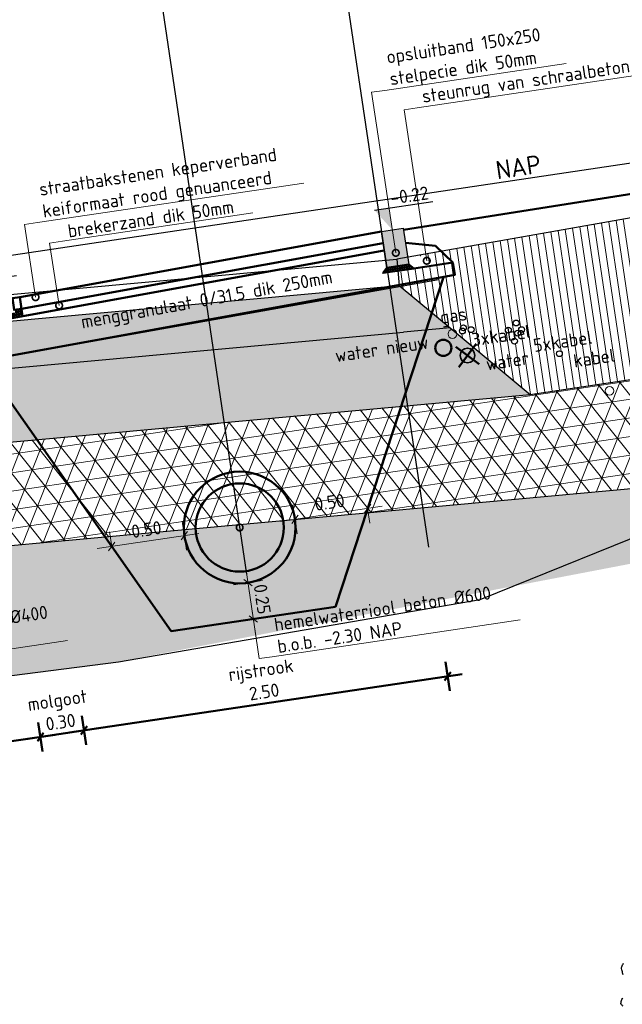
# Model space of a CAD drawing. Header units: metres. Extents: x 0 to 269924, y 0 to 933292.
# Tile 32 of 247: x 133875 to 133879, y 465810 to 465817. Entities that reach past the tile are written whole.
import ezdxf
from ezdxf import colors
from ezdxf.entities.mleader import LeaderData, LeaderLine
from ezdxf.lldxf.tags import DXFTag
from ezdxf.math import Vec2, Vec3

# ---------------------------------------------------------------- set-up
doc = ezdxf.new("R2010")
doc.units = ezdxf.units.M
doc.linetypes.add('AL-NAP_LIJN', pattern=[15.25, 12, -1.5, 0.25, -1.5])
doc.linetypes.add('RI-HWA', pattern=[7.4, 5, -2.4])
for name, color, linetype, lineweight, true_color in [('B-OI-KL-GAS_LD-G', 40, 'KL-GAS-LD-N', 18, 0xffbf00), ('B-OI-KL-WATER-G', 5, 'KL-WATER-N', 18, 0x0000ff), ('N-WE-KL-WATER-GD', 5, 'KL-WATER-N', 50, 0x0000ff), ('N-WE-RI-HWA-GD', 150, 'RI-HWA', 50, 0x007fff), ('V-OI-KL-WATER-G', 5, 'KL-WATER-V', 35, 0x0000ff), ('V-WE-KL-WATER-GD', 5, 'KL-WATER-V', 50, 0x0000ff)]:
    doc.layers.add(name, color=color, linetype=linetype, lineweight=lineweight, true_color=true_color)
for name, color, linetype, lineweight in [('B-WE-GR-BOOM-SD', 253, 'Continuous', 25), ('B-WE-GW-GROND-AD-50', 253, 'Continuous', 18), ('B-WE-KL-T18', 10, 'Continuous', 18), ('B-WE-MO-BODEM-AD-50', 253, 'Continuous', 18), ('B-WE-VH-VERHARDING-GD', 253, 'Continuous', 25), ('B-WE-VH-VERHARDING_FUNDERING-AD-50', 253, 'Continuous', 18), ('N-WE-GW-SLEUF-GD', 90, 'Continuous', 50), ('N-WE-KL-ET_LS_OV_LICHTMAST-S', 190, 'Continuous', 25), ('N-WE-RI-T18', 10, 'Continuous', 18), ('N-WE-VH-KANTOPSLUITING_OPSLUITBAND-SD', 150, 'Continuous', 25), ('N-WE-VH-M', 7, 'Continuous', 18), ('N-WE-VH-VERHARDING-GD', 7, 'Continuous', 50), ('N-WE-VH-VERHARDING-T18', 10, 'Continuous', 18), ('X-XX-AL-NAP-GD', 7, 'AL-NAP_LIJN', 25), ('X-XX-AL-NAP-T25', 7, 'Continuous', 25), ('X-XX-AL-PEILMAAT-SD', 7, 'Continuous', 25)]:
    doc.layers.add(name, color=color, linetype=linetype, lineweight=lineweight)
doc.layers.add('X-XX-AL-HULPLIJN-GD', color=30, linetype='Continuous', lineweight=25, plot=False)
doc.styles.add('NLCS-ISO', font='NLCS-ISO.ttf')
doc.styles.add('NLCS-ISO-M200-T18', font='NLCS-ISO.ttf', dxfattribs={"height": 0.36})
doc.styles.add('NLCS-ISO-M50-T18', font='NLCS-ISO.ttf', dxfattribs={"height": 0.09})
doc.styles.add('NLCS-ISO-M50-T25', font='NLCS-ISO.ttf', dxfattribs={"height": 0.125})
doc.styles.get("Standard").update_dxf_attribs({"font": 'romand.shx'})
tags = doc.linetypes.add('KL-GAS-LD-N', pattern='A,4,-1,[69,NLCS.SHX,S=0.5,R=0,X=0,Y=0],-1,4,-1,["L",Standard,S=1,R=0,X=0.25,Y=-0.5],-2', length=13).pattern_tags.tags
tags[18] = DXFTag(74, 10)
doc.linetypes.add('KL-WATER-N', pattern='A,7,-0.5,[168,NLCS.SHX,S=0.75,R=0,X=0.75,Y=0],-2', length=9.5)
doc.linetypes.add('KL-WATER-V', pattern='A,3.5,[24,NLCS.SHX,S=0.5,R=0,X=0,Y=0],3.5,-0.5,[168,NLCS.SHX,S=0.75,R=0,X=0.75,Y=0],-2', length=9.5)
doc.dimstyles.new('NLCS-M50-T18-SCHRAP_L2_H2', dxfattribs={"dimscale": 0.05, "dimtxt": 2.5, "dimasz": 1.008, "dimexe": 2, "dimexo": 2, "dimgap": 0.7, "dimtad": 1, "dimzin": 0, "dimdsep": 46, "dimtxsty": 'NLCS-ISO-M50-T18', "dimblk": 'OBLIQUE', "dimcen": 0, "dimdle": 2, "dimclrd": 256, "dimclre": 256, "dimclrt": 10, "dimazin": 0, "dimtfac": 1, "dimtdec": 3, "dimtofl": 0, "dimtmove": 0, "dimatfit": 3, "dimldrblk": 'OBLIQUE', "dimfxl": 2, "dimfxlon": 1, "dimtfillclr": 256, "dimtolj": 1, "dimtzin": 0, "dimlwd": -1, "dimlwe": -1, "dimarcsym": 0})
pattern_1 = [(37.500000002, (-135183.58685, -466713.424194), (-0.003149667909, 0.09634118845), [0, -0.076, 0, -0.085, 0, -0.08125]), (7.500000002, (-135183.58685, -466713.4242), (0.08848883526, 0.141107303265), [0, -0.041, 0, -0.0685, 0, -0.02625]), (327.500000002, (-135183.64835, -466713.424194), (0.155707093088, 0.000282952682), [0, -0.025, 0, -0.09, 0, -0.1175]), (317.500000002, (-135183.64835, -466713.4242), (0.150306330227, 0.043883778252), [0, -0.0125, 0, -0.059, 0, -0.0675])]

# ---------------------------------------------------------------- blocks, each defined once
blk = doc.blocks.new('PROFIEL 9')
at = {"layer": 'B-WE-GW-GROND-AD-50'}
h = blk.add_hatch(dxfattribs=at)
h.set_pattern_fill('AGW-GROND_TEELAARDE-SO', color=256, scale=0.05, angle=-8.45277, pattern_type=2)
h.set_pattern_definition([(90, (832.03194, -438.954253), (-0.05, 3e-17), [])])
h.paths.add_polyline_path([(15.3261, -0.4059), (15.4197, -0.4995), (15.1646, -0.4995), (15.1595, -0.5897), (15.4611, -0.9271), (15.4728, -0.9402, -0.383785), (15.4996, -0.9701), (15.9324, -1.4543), (17.8196, -1.4543), (17.8196, -0.34)])
h.paths.add_polyline_path([(17.1394, -1.0329, -1), (17.0998, -1.0271, -1)], flags=16)
h.paths.add_polyline_path([(16.1894, -1.2129, -1), (16.1498, -1.2071, -1)], flags=16)
h.paths.add_polyline_path([(15.9294, -1.0272, -1.155286), (15.8898, -1.0271, -0.53282), (15.9198, -1.0128, -1.155286), (15.9594, -1.0129, -0.53282)], flags=16)
h.paths.add_polyline_path([(15.8898, -0.9571, -1), (15.9294, -0.9629, -1)], flags=16)
h.paths.add_polyline_path([(15.8994, -1.0829, -1), (15.8598, -1.0771, -1)], flags=16)
h.paths.add_polyline_path([(15.8298, -0.9971, -1), (15.8694, -1.0029, -1)], flags=16)
h.paths.add_polyline_path([(15.5798, -0.9571, -1), (15.6194, -0.9629, -1)], flags=16)
h.paths.add_polyline_path([(15.5594, -0.9574, -1.149108), (15.5198, -0.9571, -0.231328), (15.5298, -0.9426, -1.149108), (15.5694, -0.9429, -0.231328)], flags=16)
at = {"layer": 'B-WE-MO-BODEM-AD-50'}
h = blk.add_hatch(dxfattribs=at)
h.set_pattern_fill('AMO-BODEM_ZAND-SO', color=256, scale=0.05, pattern_type=2)
h.set_pattern_definition(pattern_1)
h.paths.add_polyline_path([(12.106, -1.2401), (15.9324, -1.4543), (15.4611, -0.9271), (15.1416, -0.9092), (12.1192, -0.74), (9.0968, -0.75), (8.7768, -0.7511), (8.2784, -1.2527)])
h = blk.add_hatch(dxfattribs=at)
h.set_pattern_fill('AVH-FUNDERING_EPS-SO', color=256, scale=0.025, angle=-8.45277, pattern_type=2)
h.set_pattern_definition([(360, (832.03194, -441.0377), (7e-17, 0.125), []), (60, (832.03194, -441.0377), (-0.108253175, 0.0625), []), (120, (832.03194, -441.0377), (-0.108253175, -0.0625), [])])
h.paths.add_polyline_path([(12.106, -1.2401), (8.2784, -1.2527), (7.4347, -1.2527), (7.4347, -1.955), (12.0876, -1.9402), (16.5922, -2.1923), (17.8196, -2.1923), (17.8196, -1.4543), (15.9324, -1.4543)])
h = blk.add_hatch(dxfattribs=at)
h.set_pattern_fill('AMO-BODEM_ZAND-SO', color=256, scale=0.05, pattern_type=2)
h.set_pattern_definition(pattern_1)
h.paths.add_polyline_path([(7.4347, -1.955), (7.4347, -2.7849), (8.6915, -2.9371), (10.7695, -2.8011), (12.8958, -2.8425), (17.8196, -2.6374), (17.8196, -2.1923), (16.5922, -2.1923), (12.0876, -1.9402)])
at = {"layer": 'B-WE-VH-VERHARDING_FUNDERING-AD-50'}
h = blk.add_hatch(dxfattribs=at)
h.set_pattern_fill('AVH-FUNDERING_02-SO', color=256, scale=0.25, pattern_type=2)
h.set_pattern_definition([(2e-09, (-1824.219, -181.8912), (0.25, 0.25), [0.03125, -0.21875]), (90, (-1824.219, -181.8912), (-0.25, 0.25), [0.03125, -0.21875]), (135, (-1824.18774, -181.8912), (-0.25, -9e-12), [0.044194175, -0.309359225]), (2e-09, (-1824.18774, -181.75057), (0.25, 0.25), [0.03125, -0.21875]), (45, (-1824.17212, -181.7662), (-9e-12, 0.25), [0.022097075, -0.3314563]), (135, (-1824.17212, -181.7662), (-0.25, -9e-12), [0.022097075, -0.3314563]), (2e-09, (-1824.094, -181.68807), (0.25, 0.25), [0.044194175, -0.205805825]), (45, (-1824.09399, -181.68807), (-9e-12, 0.25), [0.03125, -0.3223034]), (135, (-1824.0498, -181.68807), (-0.25, -9e-12), [0.03125, -0.3223034]), (90, (-1824.04712, -181.8287), (-0.25, 0.25), [0.03125, -0.21875]), (45, (-1824.04712, -181.8287), (-9e-12, 0.25), [0.022097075, -0.3314563]), (135, (-1824.03149, -181.81307), (-0.25, -9e-12), [0.022097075, -0.3314563]), (2e-09, (-1824.18774, -181.8287), (0.25, 0.25), [0.015625, -0.209375]), (2e-09, (-1824.00024, -181.7662), (0.25, 0.25), [0.015625, -0.209375]), (90, (-1824.07837, -181.73494), (-0.25, 0.25), [0.015625, -0.209375]), (135, (-1824.04712, -181.87557), (-0.25, -9e-12), [0.022097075, -0.3314563]), (135, (-1824.15649, -181.7037), (-0.25, -9e-12), [0.022097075, -0.3314563]), (45, (-1824.1018, -181.80916), (-9e-12, 0.25), [0.022097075, -0.3314563]), (90, (-1824.13305, -181.85994), (-0.25, 0.25), [0.00390625, -0.24609375]), (90, (-1824.12133, -181.75447), (-0.25, 0.25), [0.00390625, -0.24609375]), (90, (-1824.00415, -181.7115), (-0.25, 0.25), [0.00390625, -0.24609375]), (90, (-1824.00024, -181.84432), (-0.25, 0.25), [0.00390625, -0.24609375])])
h.paths.add_polyline_path([(9.0957, -0.43), (8.7768, -0.7511), (9.0968, -0.75), (12.1192, -0.74), (15.1416, -0.9092), (15.4611, -0.9271), (15.1595, -0.5897), (12.1276, -0.42)])
for centre in [(15.5496, -0.94), (15.5396, -0.96), (15.5996, -0.96), (15.8496, -1), (15.9096, -0.96), (15.9396, -1.01), (15.8796, -1.08), (15.9096, -1.03), (16.1696, -1.21)]:
    blk.add_circle(centre, 0.02)
at = {"layer": 'B-OI-KL-GAS_LD-G'}
for centre in [(15.4696, -0.97), (16.4696, -1.51)]:
    blk.add_circle(centre, 0.03, dxfattribs=at)
at = {"layer": 'B-OI-KL-WATER-G'}
blk.add_circle((15.5496, -1.13), 0.05, dxfattribs=at)
at = {"layer": 'B-WE-VH-VERHARDING-GD'}
for points in [[(9.0951, -0.25), (12.1324, -0.24), (15.1696, -0.41)], [(17.8196, -0.34), (15.1696, -0.41)], [(9.0957, -0.43), (12.1276, -0.42), (15.1595, -0.5897)], [(15.1696, -0.41), (15.1595, -0.5897)], [(15.1595, -0.5897), (15.4611, -0.9271)], [(9.0968, -0.75), (12.1192, -0.74), (15.1416, -0.9092)], [(15.4611, -0.9271), (15.1416, -0.9092)], [(15.4611, -0.9271), (15.9324, -1.4543), (17.8196, -1.4543)], [(8.2784, -1.2527), (12.106, -1.2401), (15.9324, -1.4543)], [(7.4347, -1.9555), (12.0876, -1.9402), (16.5922, -2.1923), (17.8196, -2.1923)]]:
    blk.add_lwpolyline(points, dxfattribs=at)
at = {"layer": 'N-WE-KL-WATER-GD'}
blk.add_circle((15.3947, -1.0545), 0.055, dxfattribs=at)
at = {"layer": 'V-OI-KL-WATER-G'}
blk.add_circle((15.5496, -1.13), 0.05, dxfattribs=at)
at = {"layer": 'V-WE-KL-WATER-GD'}
for points in [[(15.4789, -1.2007), (15.6203, -1.0593)], [(15.6203, -1.2007), (15.4789, -1.0593)]]:
    blk.add_lwpolyline(points, dxfattribs=at)
at = {"layer": 'X-XX-AL-HULPLIJN-GD'}
blk.add_lwpolyline([(7.3566, -2.1806), (8.6915, -2.9371), (10.7695, -2.8011), (12.8958, -2.8425), (15.3917, -2.7852), (16.8146, -2.4411)], dxfattribs=at)
at = {"layer": 'X-XX-AL-NAP-GD'}
blk.add_lwpolyline([(20.234, 0), (0, 0)], dxfattribs=at)
at = {"layer": 'B-WE-KL-T18', "char_height": 0.09, "attachment_point": 3, "style": 'NLCS-ISO-M50-T18'}
for s, insert in [('gas', (15.5852, -0.8012)), ('water nieuw', (15.299, -0.9546)), ('3xkabel', (15.9953, -0.9842)), ('5xkabel', (16.4056, -1.0844)), ('water', (15.9604, -1.161)), ('kabel', (16.5387, -1.2282))]:
    blk.add_mtext_dynamic_manual_height_columns(s, width=1.034148, gutter_width=12.5, heights=[0], dxfattribs=dict(at, insert=insert))
at = {"layer": 'X-XX-AL-NAP-T25', "insert": (16.234, 0.15), "char_height": 0.125, "attachment_point": 3, "style": 'NLCS-ISO-M50-T25'}
blk.add_mtext_dynamic_manual_height_columns('NAP', width=4.435893, gutter_width=0.625, heights=[0], dxfattribs=at)
blk = doc.blocks.new('_Oblique')
at = {"color": 0, "linetype": 'ByBlock', "lineweight": -2}
blk.add_line((-0.5, -0.5), (0.5, 0.5), dxfattribs=at)
blk = doc.blocks.new('*D442')
at = {"layer": 'Defpoints', "color": 0, "transparency": 16777216}
for p in [(133876.1231, 465813.3135), (133875.6286, 465813.24), (133876.2157, 465812.6903)]:
    blk.add_point(p, dxfattribs=at)
at = {"layer": 'N-WE-VH-M', "transparency": 16777216}
for p, q in [((133876.1378, 465813.2145), (133876.1084, 465813.4124)), ((133875.5296, 465813.2253), (133876.222, 465813.3282)), ((133875.6286, 465813.24), (133875.6139, 465813.3389))]:
    blk.add_line(p, q, dxfattribs=at)
at = {"layer": 'N-WE-VH-M', "transparency": 16777216, "xscale": 0.0504, "yscale": 0.0504, "zscale": 0.0504}
for p, rotation in [((133876.1231, 465813.3135), 8.452767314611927), ((133875.6286, 465813.24), 188.4527673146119)]:
    blk.add_blockref('_Oblique', p, dxfattribs=dict(at, rotation=rotation))
at = {"layer": 'N-WE-VH-M', "color": 10, "transparency": 16777216, "insert": (133875.8641, 465813.3558), "char_height": 0.09, "attachment_point": 5, "rotation": 8.45277, "style": 'NLCS-ISO-M50-T18'}
blk.add_mtext('\\A1;0.50', dxfattribs=at)
blk = doc.blocks.new('*D443')
at = {"layer": 'Defpoints', "color": 0, "transparency": 16777216}
for p in [(133877.3694, 465813.4987), (133877.3694, 465813.4987), (133876.9675, 465812.802)]:
    blk.add_point(p, dxfattribs=at)
at = {"layer": 'N-WE-VH-M', "transparency": 16777216}
for p, q in [((133876.776, 465813.4105), (133877.4684, 465813.5134)), ((133876.8896, 465813.3263), (133876.8602, 465813.5241)), ((133877.3694, 465813.4987), (133877.3841, 465813.3998))]:
    blk.add_line(p, q, dxfattribs=at)
at = {"layer": 'N-WE-VH-M', "transparency": 16777216, "xscale": 0.0504, "yscale": 0.0504, "zscale": 0.0504}
for p, rotation in [((133877.3694, 465813.4987), 8.452767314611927), ((133876.8749, 465813.4252), 188.4527673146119)]:
    blk.add_blockref('_Oblique', p, dxfattribs=dict(at, rotation=rotation))
at = {"layer": 'N-WE-VH-M', "color": 10, "transparency": 16777216, "insert": (133877.1104, 465813.5411), "char_height": 0.09, "attachment_point": 5, "rotation": 8.45277, "style": 'NLCS-ISO-M50-T18'}
blk.add_mtext('\\A1;0.50', dxfattribs=at)
blk = doc.blocks.new('_DotSmall')
at = {"color": 0, "linetype": 'ByBlock', "const_width": 0.5}
blk.add_lwpolyline([(-0.0625, 0, 1), (0.0625, 0, 1)], format="xyb", close=True, dxfattribs=at)
blk = doc.blocks.new('*D444')
at = {"layer": 'Defpoints', "color": 0, "transparency": 16777216}
for p in [(133875.8721, 465812.892), (133877.1505, 465812.8292), (133876.5916, 465812.7462)]:
    blk.add_point(p, dxfattribs=at)
at = {"layer": 'N-WE-VH-M', "transparency": 16777216}
for p, q in [((133876.5402, 465813.0924), (133876.6063, 465812.6472)), ((133876.4559, 465812.9787), (133876.6538, 465813.0081)), ((133876.6905, 465812.7609), (133876.4927, 465812.7315))]:
    blk.add_line(p, q, dxfattribs=at)
at = {"layer": 'N-WE-VH-M', "transparency": 16777216, "xscale": 0.0504, "yscale": 0.0504, "zscale": 0.0504}
for p, rotation in [((133876.5549, 465812.9934), 98.45276731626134), ((133876.5916, 465812.7462), 278.4527673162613)]:
    blk.add_blockref('_Oblique', p, dxfattribs=dict(at, rotation=rotation))
at = {"layer": 'N-WE-VH-M', "color": 10, "transparency": 16777216, "insert": (133876.6524, 465812.8816), "char_height": 0.09, "attachment_point": 5, "rotation": 278.45277, "style": 'NLCS-ISO-M50-T18'}
blk.add_mtext('\\A1;0.25', dxfattribs=at)
blk = doc.blocks.new('SGR-BOOM_S01_I_ZIJ-D')
for points in [[(-3.15, 8.3, -0.043926), (-3.173, 8.333, -0.178724), (-3.174, 8.342, -0.071298), (-3.165, 8.369, -0.036842), (-3.137, 8.415, -0.009471)], [(-3.086, 8.722, -0.015692), (-3.092, 8.778, -0.026096), (-3.094, 8.812, -0.123566), (-3.088, 8.834, -0.050335), (-3.057, 8.879, -0.123683)]]:
    blk.add_lwpolyline(points, format="xyb")
blk = doc.blocks.new('PROFIEL 10')
at = {"layer": 'B-WE-GR-BOOM-SD', "xscale": 0.5, "yscale": 0.5, "zscale": 0.5}
blk.add_blockref('SGR-BOOM_S01_I_ZIJ-D', (17.4876, -0.1533), dxfattribs=at)
blk = doc.blocks.new('SAL-PEILMAAT_INFRACAD_H01-SOD')
blk.add_line((-2, 3), (6, 3))
blk.add_solid([(-2, 3), (0, 3), (0, 0)])
at = {"style": 'NLCS-ISO'}
blk.add_attdef('...', (0.4, 3.4), '', height=1.8, dxfattribs=at)
blk = doc.blocks.new('*U405')
blk.add_hatch(color=8).paths.add_polyline_path([(-0.15, -0.25), (0, -0.25), (0, 0), (-0.15, 0)])
at = {"layer": 'N-WE-VH-VERHARDING-GD', "linetype": 'Continuous'}
h = blk.add_hatch(dxfattribs=at)
h.set_pattern_fill('ANSI31', color=256, scale=0.005, angle=45, style=0)
h.set_pattern_definition([(90, (89116.596445, 436374.820416), (-0.015875, 3e-18), [])])
h.paths.add_polyline_path([(-0.15, -0.25), (0, -0.25), (0.03, -0.28), (-0.18, -0.28)])
at = {"flags": 128}
blk.add_lwpolyline([(-0.15, -0.25), (0, -0.25), (0, 0), (-0.15, 0)], close=True, dxfattribs=at)
at = {"layer": 'N-WE-VH-VERHARDING-GD', "linetype": 'Continuous'}
for p, q in [((-0.35, -0.15), (-0.15, -0.1)), ((-0.45, -0.28), (-0.35, -0.15)), ((-0.18, -0.28), (-0.45, -0.28))]:
    blk.add_line(p, q, dxfattribs=at)
at = {"layer": 'N-WE-VH-VERHARDING-GD', "linetype": 'Continuous', "flags": 128}
blk.add_lwpolyline([(-0.15, -0.25), (0, -0.25), (0.03, -0.28), (-0.18, -0.28)], close=True, dxfattribs=at)
blk = doc.blocks.new('*D692')
at = {"layer": 'Defpoints', "color": 0, "transparency": 16777216}
for p in [(133877.4634, 465815.3832), (133875.0024, 465814.9366), (133875.4405, 465811.9882)]:
    blk.add_point(p, dxfattribs=at)
at = {"layer": 'N-WE-VH-VERHARDING-GD', "transparency": 16777216}
for p, q in [((133877.8987, 465812.4546), (133877.9281, 465812.2568)), ((133878.0123, 465812.3704), (133875.3416, 465811.9735)), ((133875.4258, 465812.0871), (133875.4552, 465811.8893))]:
    blk.add_line(p, q, dxfattribs=at)
at = {"layer": 'N-WE-VH-VERHARDING-GD', "transparency": 16777216, "xscale": 0.0504, "yscale": 0.0504, "zscale": 0.0504}
for p, rotation in [((133877.9134, 465812.3557), 8.452767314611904), ((133875.4405, 465811.9882), 188.4527673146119)]:
    blk.add_blockref('_Oblique', p, dxfattribs=dict(at, rotation=rotation))
at = {"layer": 'N-WE-VH-VERHARDING-GD', "color": 10, "transparency": 16777216, "insert": (133876.6542, 465812.3253), "char_height": 0.09, "attachment_point": 5, "rotation": 8.45277, "style": 'NLCS-ISO-M50-T18'}
blk.add_mtext('\\A1;rijstrook\\P2.50', dxfattribs=at)
blk = doc.blocks.new('*D693')
at = {"layer": 'Defpoints', "color": 0, "transparency": 16777216}
for p in [(133874.7056, 465814.8925), (133875.0024, 465814.9366), (133875.1438, 465811.9441)]:
    blk.add_point(p, dxfattribs=at)
at = {"layer": 'N-WE-VH-VERHARDING-GD', "transparency": 16777216}
for p, q in [((133875.4258, 465812.0871), (133875.4552, 465811.8893)), ((133875.1291, 465812.043), (133875.1585, 465811.8452)), ((133875.5394, 465812.0029), (133875.0449, 465811.9294))]:
    blk.add_line(p, q, dxfattribs=at)
at = {"layer": 'N-WE-VH-VERHARDING-GD', "transparency": 16777216, "xscale": 0.0504, "yscale": 0.0504, "zscale": 0.0504}
for p, rotation in [((133875.4405, 465811.9882), 8.452767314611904), ((133875.1438, 465811.9441), 188.4527673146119)]:
    blk.add_blockref('_Oblique', p, dxfattribs=dict(at, rotation=rotation))
at = {"layer": 'N-WE-VH-VERHARDING-GD', "color": 10, "transparency": 16777216, "insert": (133875.2694, 465812.1195), "char_height": 0.09, "attachment_point": 5, "rotation": 8.45277, "style": 'NLCS-ISO-M50-T18'}
blk.add_mtext('\\A1;molgoot\\P0.30', dxfattribs=at)
blk = doc.blocks.new('*D694')
at = {"layer": 'Defpoints', "color": 0, "transparency": 16777216}
for p in [(133874.7056, 465814.8925), (133872.221, 465814.6042), (133875.1438, 465811.9441)]:
    blk.add_point(p, dxfattribs=at)
at = {"layer": 'N-WE-VH-VERHARDING-GD', "transparency": 16777216}
for p, q in [((133875.1291, 465812.043), (133875.1585, 465811.8452)), ((133872.572, 465811.5619), (133875.2427, 465811.9588)), ((133872.6562, 465811.6755), (133872.6856, 465811.4777))]:
    blk.add_line(p, q, dxfattribs=at)
at = {"layer": 'N-WE-VH-VERHARDING-GD', "transparency": 16777216, "xscale": 0.0504, "yscale": 0.0504, "zscale": 0.0504}
for p, rotation in [((133875.1438, 465811.9441), 8.452767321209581), ((133872.6709, 465811.5766), 188.4527673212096)]:
    blk.add_blockref('_Oblique', p, dxfattribs=dict(at, rotation=rotation))
at = {"layer": 'N-WE-VH-VERHARDING-GD', "color": 10, "transparency": 16777216, "insert": (133873.8846, 465811.9137), "char_height": 0.09, "attachment_point": 5, "rotation": 8.45277, "style": 'NLCS-ISO-M50-T18'}
blk.add_mtext('\\A1;rijstrook\\P2.50', dxfattribs=at)

msp = doc.modelspace()

# ---------------------------------------------------------------- block references
at = {"layer": 'N-WE-KL-ET_LS_OV_LICHTMAST-S', "rotation": 8.452767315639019}
msp.add_blockref('PROFIEL 10', (133863.955, 465803.8191), dxfattribs=at)

# ---------------------------------------------------------------- next in the draw order: block references
msp.add_blockref('PROFIEL 9', (133862.5019, 465813.3718), dxfattribs=at)

# ---------------------------------------------------------------- next in the draw order: hatches: boundary and pattern name
at = {"layer": 'N-WE-VH-VERHARDING-GD', "linetype": 'Continuous'}
h = msp.add_hatch(dxfattribs=at)
h.set_pattern_fill('ANSI31', color=256, scale=0.1, angle=45, style=0)
h.set_pattern_definition([(98.4527673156, (159404.44502, 911382.717579), (-0.0157025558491, -0.00233353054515), [])])
h.paths.add_polyline_path([(133874.7247, 465814.7638), (133874.8738, 465814.7811), (133875.0215, 465814.8079), (133875.0141, 465814.8574), (133874.9647, 465814.8501), (133874.9676, 465814.8303), (133874.9182, 465814.823), (133874.9211, 465814.8031), (133874.8716, 465814.7958), (133874.8222, 465814.7884), (133874.8192, 465814.8083), (133874.7698, 465814.8009), (133874.7668, 465814.8207), (133874.7174, 465814.8133)])

# ---------------------------------------------------------------- next in the draw order: linework, layer by layer
at = {"layer": 'N-WE-GW-SLEUF-GD'}
for p, q in [((133877.1505, 465812.8292), (133877.8845, 465815.0734)), ((133874.7784, 465814.4529), (133876.0325, 465812.6631)), ((133876.0325, 465812.6631), (133877.1505, 465812.8292))]:
    msp.add_line(p, q, dxfattribs=at)
at = {"layer": 'N-WE-RI-HWA-GD', "linetype": 'Continuous'}
for radius in [0.38, 0.3]:
    msp.add_circle((133876.499, 465813.3693), radius, dxfattribs=at)
at = {"layer": 'N-WE-VH-VERHARDING-GD'}
for points in [[(133880.1567, 465815.7971), (133877.6133, 465815.3953)], [(133877.4634, 465815.3832), (133875.0024, 465814.9366)], [(133877.4752, 465815.304), (133875.0141, 465814.8574)], [(133877.4826, 465815.2545), (133874.8738, 465814.7811)], [(133874.9106, 465814.5337), (133877.9623, 465815.0875), (133877.9497, 465815.1724)], [(133875.0215, 465814.8079), (133875.0024, 465814.9366)]]:
    msp.add_lwpolyline(points, dxfattribs=at)
msp.add_lwpolyline([(133875.0024, 465814.9366), (133874.9529, 465814.9292), (133874.9647, 465814.8501), (133875.0141, 465814.8574)], close=True, dxfattribs=at)
at = {"layer": 'X-XX-AL-HULPLIJN-GD'}
for points in [[(133877.1444, 465817.5299), (133877.7825, 465813.2365)], [(133875.908, 465817.3462), (133876.546, 465813.0528)]]:
    msp.add_lwpolyline(points, dxfattribs=at)
at = {"layer": 'X-XX-AL-HULPLIJN-GD', "flags": 128}
msp.add_lwpolyline([(133874.7728, 465814.5077), (133877.851, 465815.0571)], dxfattribs=at)

# ---------------------------------------------------------------- next in the draw order: block references
at = {"layer": 'N-WE-VH-KANTOPSLUITING_OPSLUITBAND-SD', "xscale": -1, "rotation": 8.452767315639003}
msp.add_blockref('*U405', (133877.4634, 465815.3832), dxfattribs=at)
at = {"layer": 'X-XX-AL-PEILMAAT-SD', "xscale": 0.05, "yscale": 0.05, "zscale": 0.05, "rotation": 8.452767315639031}
for p, values in [((133877.5376, 465815.3942), {'...': '-0.22'}), ((133874.7056, 465814.8925), {'...': '-0.30'})]:
    msp.add_blockref('SAL-PEILMAAT_INFRACAD_H01-SOD', p, dxfattribs=at).add_auto_attribs(values)

# ---------------------------------------------------------------- next in the draw order: texts
at = {"layer": 'N-WE-VH-VERHARDING-T18', "insert": (133876.2764, 465814.9086), "char_height": 0.09, "attachment_point": 5, "rotation": 10.28561, "style": 'NLCS-ISO-M50-T18'}
msp.add_mtext_dynamic_manual_height_columns('menggranulaat 0/31.5 dik 250mm', width=2.079466, gutter_width=0.45, heights=[0], dxfattribs=at)

# ---------------------------------------------------------------- next in the draw order: dimensions: what is measured, and where the dimension line sits
at = {"layer": 'N-WE-VH-M'}
for base, p1, p2, angle, picture, middle in [((133877.3694, 465813.4987), (133876.9675, 465812.802), (133877.3694, 465813.4987), 8.45277, '*D443', (133877.1222, 465813.4619)), ((133876.1231, 465813.3135), (133875.6286, 465813.24), (133876.2157, 465812.6903), 8.45277, '*D442', (133875.8758, 465813.2767)), ((133876.5916, 465812.7462), (133875.8721, 465812.892), (133877.1505, 465812.8292), 98.45277, '*D444', (133876.5732, 465812.8698))]:
    dim = msp.add_linear_dim(base=base, p1=p1, p2=p2, angle=angle, dimstyle='NLCS-M50-T18-SCHRAP_L2_H2', dxfattribs=at)
    dim.commit()
    dim.dimension.update_dxf_attribs({"geometry": picture, "text_midpoint": middle, "dimtype": 160})
at = {"layer": 'N-WE-VH-VERHARDING-GD'}
for base, p1, p2, angle, picture, middle in [((133875.4405, 465811.9882), (133877.4634, 465815.3832), (133875.0024, 465814.9366), 188.45277, '*D692', (133876.6542, 465812.3253)), ((133875.1438, 465811.9441), (133872.221, 465814.6042), (133874.7056, 465814.8925), 8.45277, '*D694', (133873.8846, 465811.9137))]:
    dim = msp.add_linear_dim(base=base, p1=p1, p2=p2, angle=angle, text='rijstrook\\P<>', dimstyle='NLCS-M50-T18-SCHRAP_L2_H2', dxfattribs=at)
    dim.commit()
    dim.dimension.update_dxf_attribs({"geometry": picture, "text_midpoint": middle})
dim = msp.add_linear_dim(base=(133875.1438, 465811.9441), p1=(133875.0024, 465814.9366), p2=(133874.7056, 465814.8925), angle=188.45277, text='molgoot\\P<>', dimstyle='NLCS-M50-T18-SCHRAP_L2_H2', dxfattribs=at)
dim.commit()
dim.dimension.update_dxf_attribs({"geometry": '*D693', "text_midpoint": (133875.2921, 465811.9661), "dimtype": 160})

# ---------------------------------------------------------------- next in the draw order: leaders
at = {"layer": 'N-WE-RI-T18'}
ml = msp.add_multileader_mtext('Standard', dxfattribs=at)
ml.set_content('hemelwaterriool beton %%C600\\Pb.o.b. -2.30 NAP', color=256, style='NLCS-ISO-M50-T18')
ml.set_leader_properties(color=256, linetype='ByLayer', lineweight=-1)
ml.set_arrow_properties(name='DOTSMALL')
ml.build(insert=Vec2(0, 0))
ml.multileader.update_dxf_attribs({"text_left_attachment_type": 5, "text_right_attachment_type": 5, "dogleg_length": 0.09, "arrow_head_size": 0.09})
ctx = ml.context
ctx.base_point, ctx.char_height, ctx.arrow_head_size, ctx.landing_gap_size, ctx.plane_origin, ctx.plane_x_axis, ctx.plane_y_axis = Vec3(133876.7206, 465812.4903), 0.09, 0.09, 0.045, Vec3(133876.5431, 465813.0726), Vec3(0.989137, 0.146994), Vec3(-0.146994, 0.989137)
ctx.left_attachment, ctx.right_attachment = 5, 5
notes = []
notes.append((ctx, [(0, (1, 1, 0), (133876.6316, 465812.477), (0.989137, 0.146994), 0.09, [(0, [(133876.499, 465813.3693)], 0, [])])]))
ctx.mtext.insert, ctx.mtext.text_direction, ctx.mtext.flow_direction = Vec3(133876.7272, 465812.7521), Vec3(0.989137, 0.146994), 5
ml = msp.add_multileader_mtext('Standard', dxfattribs=at)
ml.set_content('vuilwaterriool PVC %%C400\\Pb.o.b. -2.06 N.A.P.', color=256, style='NLCS-ISO-M50-T18')
ml.set_leader_properties(color=256, linetype='ByLayer', lineweight=-1)
ml.set_arrow_properties(name='DOTSMALL')
ml.build(insert=Vec2(0, 0))
ml.multileader.update_dxf_attribs({"text_left_attachment_type": 5, "text_right_attachment_type": 5, "dogleg_length": 0.09, "arrow_head_size": 0.09})
ctx = ml.context
ctx.base_point, ctx.char_height, ctx.arrow_head_size, ctx.landing_gap_size, ctx.plane_origin, ctx.plane_x_axis, ctx.plane_y_axis = Vec3(133873.9049, 465812.3889), 0.09, 0.09, 0.045, Vec3(133873.7243, 465812.9924), Vec3(0.989137, 0.146994), Vec3(-0.146994, 0.989137)
ctx.left_attachment, ctx.right_attachment = 5, 5
notes.append((ctx, [(0, (1, 1, 0), (133873.8159, 465812.3756), (0.989137, 0.146994), 0.09, [(0, [(133873.6985, 465813.1655)], 0, [])])]))
ctx.mtext.insert, ctx.mtext.text_direction, ctx.mtext.flow_direction = Vec3(133873.9115, 465812.6507), Vec3(0.989137, 0.146994), 5
at = {"layer": 'N-WE-VH-VERHARDING-T18'}
ml = msp.add_multileader_mtext('Standard', dxfattribs=at)
ml.set_content('', color=256, style='NLCS-ISO-M200-T18')
ml.set_leader_properties(color=256, linetype='ByLayer', lineweight=-1)
ml.build(insert=Vec2(0, 0))
ml.multileader.update_dxf_attribs({"has_dogleg": 0, "text_left_attachment_type": 5, "text_right_attachment_type": 5, "dogleg_length": 0.36, "arrow_head_size": 0.36})
ctx = ml.context
ctx.base_point, ctx.char_height, ctx.arrow_head_size, ctx.landing_gap_size, ctx.plane_origin = Vec3(135697.3918, 466805.7659), 0.36, 0.36, 0.18, Vec3(135695.6966, 466805.1889)
ctx.left_attachment, ctx.right_attachment = 5, 5
notes.append((ctx, [(0, (0, 0, 0), (0, 0), (1, 0), 1, [])]))
ctx.mtext.insert, ctx.mtext.rotation, ctx.mtext.flow_direction = Vec3(135697.5718, 466806.1259), -0.147529, 5
ml = msp.add_multileader_mtext('Standard', dxfattribs=at)
ml.set_content('opsluitband 150x250\\Pstelpecie dik 50mm', color=256, style='NLCS-ISO-M50-T18')
ml.set_leader_properties(color=256, linetype='ByLayer', lineweight=-1)
ml.set_arrow_properties(name='DOTSMALL')
ml.build(insert=Vec2(0, 0))
ml.multileader.update_dxf_attribs({"text_left_attachment_type": 5, "text_right_attachment_type": 5, "dogleg_length": 0.09, "arrow_head_size": 0.09})
ctx = ml.context
ctx.base_point, ctx.char_height, ctx.arrow_head_size, ctx.landing_gap_size, ctx.plane_origin, ctx.plane_x_axis, ctx.plane_y_axis = Vec3(133877.4857, 465816.3439), 0.09, 0.09, 0.045, Vec3(133875.5798, 465814.9692), Vec3(0.989137, 0.146994), Vec3(-0.146994, 0.989137)
ctx.left_attachment, ctx.right_attachment = 5, 5
notes.append((ctx, [(0, (1, 1, 0), (133877.3967, 465816.3307), (0.989137, 0.146994), 0.09, [(0, [(133877.5608, 465815.2382)], 0, [])])]))
ctx.mtext.insert, ctx.mtext.text_direction, ctx.mtext.flow_direction = Vec3(133877.4909, 465816.6146), Vec3(0.989137, 0.146994), 5
ml = msp.add_multileader_mtext('Standard', dxfattribs=at)
ml.set_content('steunrug van schraalbeton', color=256, style='NLCS-ISO-M50-T18')
ml.set_leader_properties(color=256, linetype='ByLayer', lineweight=-1)
ml.set_arrow_properties(name='DOTSMALL')
ml.build(insert=Vec2(0, 0))
ml.multileader.update_dxf_attribs({"text_left_attachment_type": 5, "text_right_attachment_type": 5, "dogleg_length": 0.09, "arrow_head_size": 0.09})
ctx = ml.context
ctx.base_point, ctx.char_height, ctx.arrow_head_size, ctx.landing_gap_size, ctx.plane_origin, ctx.plane_x_axis, ctx.plane_y_axis = Vec3(133877.7057, 465816.225), 0.09, 0.09, 0.045, Vec3(133876.301, 465814.912), Vec3(0.989137, 0.146994), Vec3(-0.146994, 0.989137)
ctx.left_attachment, ctx.right_attachment = 5, 5
notes.append((ctx, [(0, (1, 1, 0), (133877.6167, 465816.2117), (0.989137, 0.146994), 0.09, [(0, [(133877.7717, 465815.1843)], 0, [])])]))
ctx.mtext.insert, ctx.mtext.text_direction, ctx.mtext.flow_direction = Vec3(133877.733, 465816.3473), Vec3(0.989137, 0.146994), 5
ml = msp.add_multileader_mtext('Standard', dxfattribs=at)
ml.set_content('straatbakstenen keperverband\\Pkeiformaat rood genuanceerd', color=256, style='NLCS-ISO-M50-T18')
ml.set_leader_properties(color=256, linetype='ByLayer', lineweight=-1)
ml.set_arrow_properties(name='DOTSMALL')
ml.build(insert=Vec2(0, 0))
ml.multileader.update_dxf_attribs({"text_left_attachment_type": 5, "text_right_attachment_type": 5, "dogleg_length": 0.09, "arrow_head_size": 0.09})
ctx = ml.context
ctx.base_point, ctx.char_height, ctx.arrow_head_size, ctx.landing_gap_size, ctx.plane_origin, ctx.plane_x_axis, ctx.plane_y_axis = Vec3(133875.124, 465815.4437), 0.09, 0.09, 0.045, Vec3(133875.0379, 465814.7464), Vec3(0.989137, 0.146994), Vec3(-0.146994, 0.989137)
ctx.left_attachment, ctx.right_attachment = 5, 5
notes.append((ctx, [(0, (1, 1, 0), (133875.035, 465815.4305), (0.989137, 0.146994), 0.09, [(0, [(133875.1104, 465814.9364)], 0, [])])]))
ctx.mtext.insert, ctx.mtext.text_direction, ctx.mtext.flow_direction = Vec3(133875.1293, 465815.7144), Vec3(0.989137, 0.146994), 5
ml = msp.add_multileader_mtext('Standard', dxfattribs=at)
ml.set_content('brekerzand dik 50mm', color=256, style='NLCS-ISO-M50-T18')
ml.set_leader_properties(color=256, linetype='ByLayer', lineweight=-1)
ml.set_arrow_properties(name='DOTSMALL')
ml.build(insert=Vec2(0, 0))
ml.multileader.update_dxf_attribs({"text_left_attachment_type": 5, "text_right_attachment_type": 5, "dogleg_length": 0.09, "arrow_head_size": 0.09})
ctx = ml.context
ctx.base_point, ctx.char_height, ctx.arrow_head_size, ctx.landing_gap_size, ctx.plane_origin, ctx.plane_x_axis, ctx.plane_y_axis = Vec3(133875.2944, 465815.3174), 0.09, 0.09, 0.045, Vec3(133875.2083, 465814.6201), Vec3(0.989137, 0.146994), Vec3(-0.146994, 0.989137)
ctx.left_attachment, ctx.right_attachment = 5, 5
notes.append((ctx, [(0, (1, 1, 0), (133875.2054, 465815.3042), (0.989137, 0.146994), 0.09, [(0, [(133875.2704, 465814.88)], 0, [])])]))
ctx.mtext.insert, ctx.mtext.text_direction, ctx.mtext.flow_direction = Vec3(133875.3231, 465815.4308), Vec3(0.989137, 0.146994), 5
for ctx, leaders in notes:
    for number, flags, end, landing, length, lines in leaders:
        leader = LeaderData()
        leader.index, (leader.has_last_leader_line, leader.has_dogleg_vector, leader.attachment_direction) = number, flags
        leader.last_leader_point, leader.dogleg_vector, leader.dogleg_length = Vec3(end), Vec3(landing), length
        for number, points, colour, breaks in lines:
            line = LeaderLine()
            line.index, line.vertices, line.color, line.breaks = number, Vec3.list(points), colors.encode_raw_color(colour), breaks
            leader.lines.append(line)
        ctx.leaders.append(leader)

doc.saveas('drawing.dxf')
